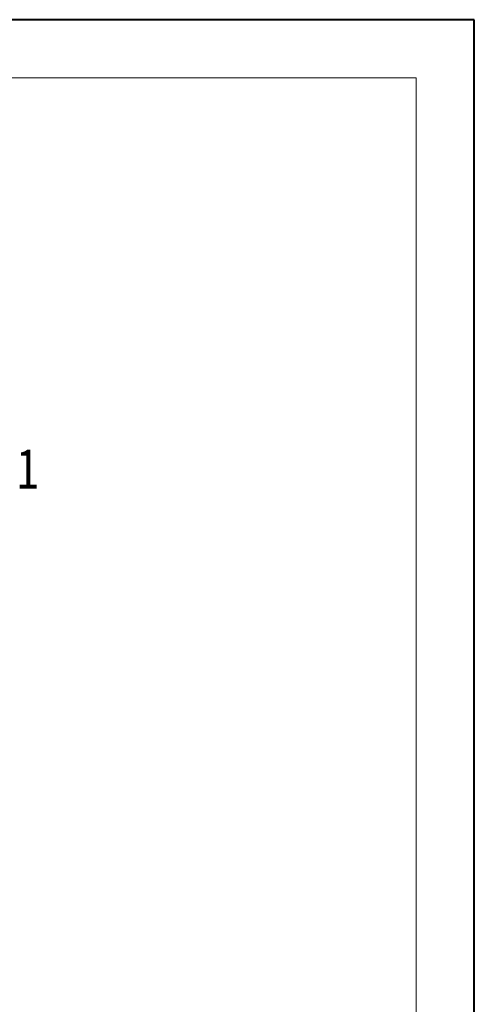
# Model space of a CAD drawing. Header units: millimetres. Extents: x -976 to 1106, y 28 to 1486.
# Tile 51 of 51: x 895 to 1087, y 1070 to 1486. Entities that reach past the tile are written whole.
import ezdxf

# ---------------------------------------------------------------- set-up
doc = ezdxf.new("R2010")
doc.units = ezdxf.units.MM
doc.styles.get("Standard").update_dxf_attribs({"font": '仿宋_GB2312.ttf', "width": 0.8})

msp = doc.modelspace()

# ---------------------------------------------------------------- linework, layer by layer
at = {"color": 7, "lineweight": 40}
for p, q in [((1086.603, 1485.835), (-975.599, 1485.835)), ((1086.603, 27.564), (1086.603, 1485.835))]:
    msp.add_line(p, q, dxfattribs=at)
at = {"color": 7, "lineweight": 13}
for p, q in [((1062.053, 1461.285), (-852.849, 1461.285)), ((1062.053, 52.114), (1062.053, 1461.285))]:
    msp.add_line(p, q, dxfattribs=at)

# ---------------------------------------------------------------- texts
at = {"color": 5, "lineweight": 9, "insert": (893.337, 1304.828), "char_height": 16.97, "width": 2.54554, "attachment_point": 1}
msp.add_mtext('1', dxfattribs=at)

doc.saveas('drawing.dxf')
